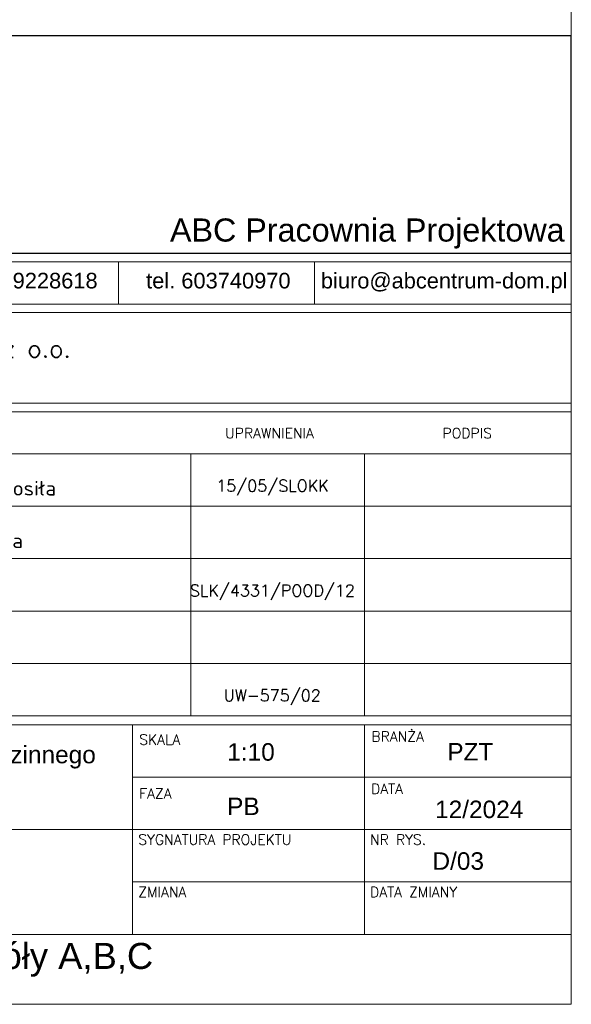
# Model space of a CAD drawing. Header units: metres. Extents: x 5509548 to 5517943, y 5680530 to 5684871.
# Tile 11 of 124: x 5516106.717 to 5516107.215, y 5683131.278 to 5683132.168. Entities that reach past the tile are written whole.
import ezdxf
from ezdxf.enums import TextEntityAlignment as Align

# ---------------------------------------------------------------- set-up
doc = ezdxf.new("R2010")
doc.units = ezdxf.units.M
doc.layers.get('0').update_dxf_attribs({"linetype": 'CONTINUOUS', "lineweight": 18})
doc.layers.add('$TD_AUDIT_GENERATED_(3680)', color=7, linetype='CONTINUOUS', lineweight=18)
doc.layers.add('A-TABELKA', color=7, linetype='CONTINUOUS', lineweight=18)
doc.layers.add('Warstwa 1', color=7, linetype='CONTINUOUS')
doc.styles.add('olo-2', font='arial.ttf')
doc.styles.add('olo1', font='simplex.shx', dxfattribs={"height": 18})
doc.styles.add('SN1', font='arial.ttf', dxfattribs={"height": 1})

# ---------------------------------------------------------------- blocks, each defined once
blk = doc.blocks.new('tabelka-abece-1')
at = {"layer": '$TD_AUDIT_GENERATED_(3680)', "color": 7}
for p, q in [((50.81, 64.25), (50.81, 60.602)), ((67.783, 64.25), (67.783, 60.602)), ((0, 59.869), (90, 59.869)), ((90, 52.033), (90, 59.869)), ((0, 52.033), (90, 52.033)), ((0, 51.276), (90, 51.276)), ((90, 24.958), (90, 51.276)), ((0, 47.646), (90, 47.646)), ((72.085, 24.958), (72.085, 47.646)), ((0, 43.109), (90, 43.109)), ((0, 38.571), (90, 38.571)), ((16.8, 38.571), (90, 38.571)), ((16.8, 34.033), (90, 34.033)), ((0.019, 29.496), (90, 29.496)), ((0, 24.958), (90, 24.958)), ((0, 24.958), (90, 24.958)), ((0, 24.202), (90, 24.202)), ((52.019, 6.05), (52.019, 24.202)), ((72.085, 6.05), (72.085, 24.202)), ((90, 0), (90, 24.202)), ((52.019, 19.664), (90, 19.664)), ((0, 15.126), (54.17, 15.126)), ((54.17, 15.126), (90, 15.126)), ((52.019, 10.588), (90, 10.588)), ((0, 6.05), (90, 6.05)), ((0, 0), (90, 0))]:
    blk.add_line(p, q, dxfattribs=at)
at = {"layer": '$TD_AUDIT_GENERATED_(3680)', "color": 7, "ltscale": 100}
blk.add_line((57.053, 24.958), (57.053, 47.646), dxfattribs=at)
at = {"layer": '$TD_AUDIT_GENERATED_(3680)', "color": 7}
blk.add_lwpolyline([(0, 64.25), (90, 64.25), (90, 60.602), (0, 60.602)], close=True, dxfattribs=at)
at = {"layer": '$TD_AUDIT_GENERATED_(3680)', "color": 7, "style": 'olo1'}
for s, height, p in [('UPRAWNIENIA', 0.88371, (60.032, 48.993)), ('PODPIS', 0.8837, (78.85, 48.992)), ('SKALA', 0.8837, (52.599, 22.47)), ('BRANŻA', 0.8837, (72.699, 22.738)), ('DATA', 0.8837, (72.666, 18.206)), ('FAZA', 0.8837, (52.599, 17.801)), ('SYGNATURA PROJEKTU', 0.88371, (52.517, 13.814)), ('NR RYS.', 0.8837, (72.583, 13.814)), ('ZMIANA', 0.8837, (52.517, 9.276)), ('DATA ZMIANY', 0.88371, (72.583, 9.276))]:
    blk.add_text(s, height=height, dxfattribs=at).set_placement(p)
at = {"layer": '$TD_AUDIT_GENERATED_(3680)', "color": 7, "ltscale": 100}
for tag, p, height, style in [('INWESTOR-1', (8.636, 55.992), 1.515, 'olo1'), ('INWESTOR-2', (8.636, 53.447), 1.515, 'olo1'), ('PROJEKTANT-1', (17.52, 44.032), 1.262, 'olo1'), ('PROJEKTANT-2', (17.52, 39.494), 1.262, 'olo1'), ('PROJEKTANT-3', (17.52, 34.956), 1.262, 'olo1'), ('PROJEKTANT-4', (17.52, 30.419), 1.262, 'olo1'), ('SPRAWDZIŁ', (17.501, 26.38), 1.262, 'olo1'), ('TEMAT-1', (3.161, 19.159), 1.513, 'olo-2'), ('TEMAT-2', (3.161, 16.614), 1.513, 'olo-2'), ('DATA', (78.209, 15.781), 1.513, 'olo-2'), ('ADRES-1', (2.73, 10.915), 1.513, 'olo-2'), ('ADRES-2', (2.73, 8.282), 1.513, 'olo-2'), ('DATA-1', (78.209, 6.706), 1.513, 'olo-2')]:
    blk.add_attdef(tag, p, '', height=height, dxfattribs=dict(at, style=style))
for tag, height, style, p in [('UPR-1', 1.01, 'olo1', (64.128, 44.809)), ('UPR-2', 1.01, 'olo1', (64.128, 40.272)), ('UPR-3', 1.01, 'olo1', (64.128, 35.734)), ('UPR-4', 1.01, 'olo1', (64.11, 31.196)), ('UPR-5', 1.01, 'olo1', (64.11, 26.659)), ('BRANŻA', 1.513, 'olo-2', (81.258, 21.858)), ('SKALA', 1.513, 'olo-2', (62.275, 21.842)), ('PB', 1.513, 'olo-2', (61.614, 17.133)), ('SYGNATURA', 1.513, 'olo-2', (62, 12.432)), ('NR.', 1.513, 'olo-2', (80.212, 12.432)), ('ZMIANA', 1.513, 'olo-2', (62, 7.894)), ('RYSUNEK', 2.254, 'olo-2', (36.57, 3.376))]:
    blk.add_attdef(tag, text='', height=height, dxfattribs=dict(at, style=style)).set_placement(p, align=Align.MIDDLE)

msp = doc.modelspace()

# ---------------------------------------------------------------- linework, layer by layer
msp.add_lwpolyline([(5516103.13549, 5683134.12776), (5516107.21549, 5683134.12776), (5516107.21549, 5683131.27776), (5516103.13549, 5683131.27776)], close=True)
at = {"layer": 'Warstwa 1'}
msp.add_lwpolyline([(5516106.27487, 5683132.15384), (5516107.21518, 5683132.15384), (5516107.21518, 5683131.95671), (5516106.27488, 5683131.95671)], close=True, dxfattribs=at)

# ---------------------------------------------------------------- block references
at = {"layer": 'A-TABELKA'}
ref = msp.add_blockref('tabelka-abece-1', (5516106.27518, 5683131.27776), dxfattribs=dict(at, xscale=0.01044787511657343, yscale=0.01044787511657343, zscale=0.01044787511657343))
ref.add_attrib('PROJEKTANT-1', 'mgr inż. arch. Aleksander Nosiła', (5516106.45823, 5683131.7378), dxfattribs={"color": 7, "height": 0.0131899, "style": 'olo1'})
ref.add_attrib('SKALA', '1:10', dxfattribs={"color": 7, "height": 0.015804, "style": 'olo-2'}).set_placement((5516106.92582, 5683131.50596), align=Align.MIDDLE)
ref.add_attrib('RYSUNEK', 'szczegóły A,B,C', dxfattribs={"color": 7, "height": 0.0235534, "style": 'olo-2'}).set_placement((5516106.71758, 5683131.31878), align=Align.MIDDLE)
ref.add_attrib('UPR-1', '15/05/SLOKK', dxfattribs={"color": 7, "height": 0.0105519, "style": 'olo1'}).set_placement((5516106.94518, 5683131.74593), align=Align.MIDDLE)
ref.add_attrib('NR.', 'D/03', dxfattribs={"color": 7, "height": 0.015804, "style": 'olo-2'}).set_placement((5516107.11322, 5683131.40765), align=Align.MIDDLE)
ref.add_attrib('BRANŻA', 'PZT', dxfattribs={"color": 7, "height": 0.015804, "style": 'olo-2'}).set_placement((5516107.12415, 5683131.50613), align=Align.MIDDLE)
ref.add_attrib('PB', 'PB', dxfattribs={"color": 7, "height": 0.015804, "style": 'olo-2'}).set_placement((5516106.91892, 5683131.45676), align=Align.MIDDLE)
ref.add_attrib('DATA', '12/2024', (5516107.0923, 5683131.44614), dxfattribs={"color": 7, "height": 0.015804, "style": 'olo-2'})
ref.add_attrib('UPR-5', 'UW-575/02', dxfattribs={"color": 7, "height": 0.010552, "style": 'olo1'}).set_placement((5516106.94499, 5683131.55629), align=Align.MIDDLE)
ref.add_attrib('INWESTOR-1', 'KZN SIM Ziemia Krakowska Sp.z o.o.', (5516106.36541, 5683131.86276), dxfattribs={"color": 7, "height": 0.0158279, "style": 'olo1'})
ref.add_attrib('PROJEKTANT-2', 'mgr inż. arch. Bożena Nosiła', (5516106.45823, 5683131.69039), dxfattribs={"color": 7, "height": 0.0131899, "style": 'olo1'})
ref.add_attrib('TEMAT-1', 'Budowa  budynku mieszkalnego wielorodzinnego', (5516106.30319, 5683131.4957), dxfattribs={"color": 7, "height": 0.0158035, "style": 'olo-2'})
ref.add_attrib('UPR-3', 'SLK/4331/POOD/12', dxfattribs={"color": 7, "height": 0.0105519, "style": 'olo1'}).set_placement((5516106.94518, 5683131.65111), align=Align.MIDDLE)

# ---------------------------------------------------------------- texts
at = {"layer": 'Warstwa 1', "color": 160, "width": 1.1604838, "attachment_point": 1, "line_spacing_factor": 1.490392, "style": 'SN1'}
for s, insert, char_height in [('{\\H1.4786x;ABC Pracownia Projektowa\\P}', (5516106.85253, 5683131.98835), 0.014132), ('ul. Roosevelta 59/11      41-800  Zabrze     tel. 609228618        tel. 603740970     biuro@abcentrum-dom.pl', (5516106.28229, 5683131.93921), 0.0141321)]:
    msp.add_mtext(s, dxfattribs=dict(at, insert=insert, char_height=char_height))

doc.saveas('drawing.dxf')
